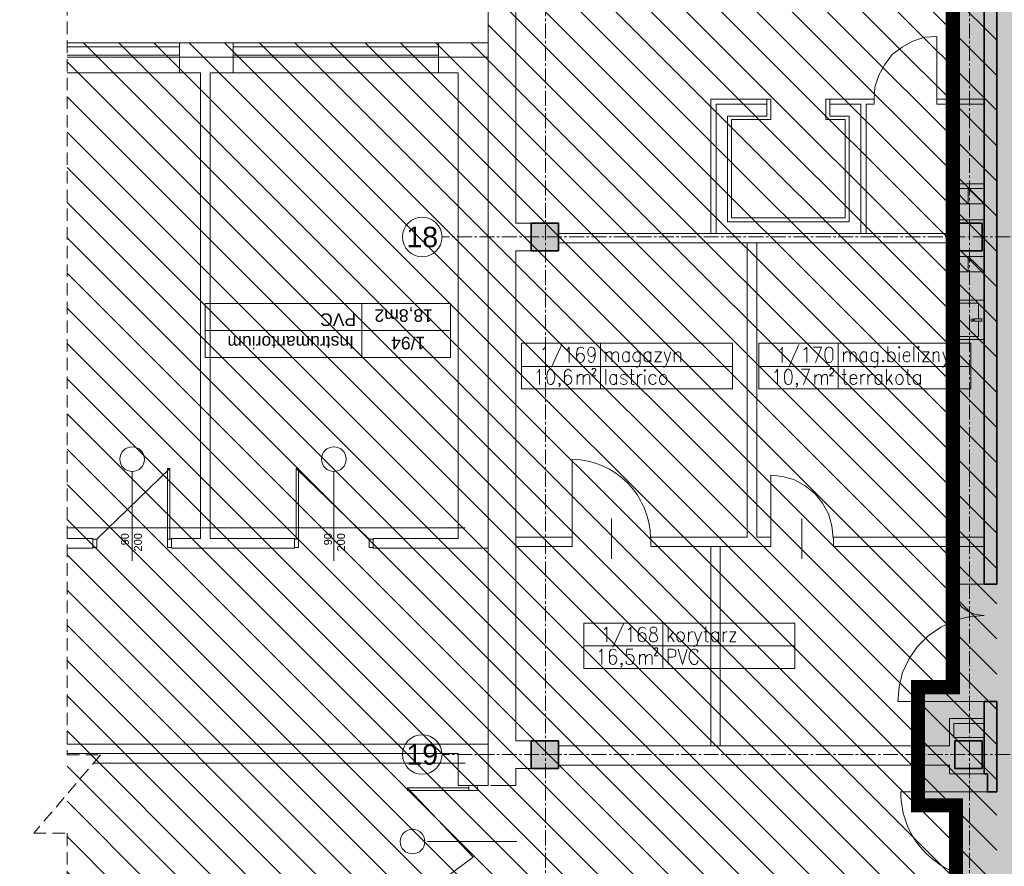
# Model space of a CAD drawing. Header units: millimetres. Extents: x -9409 to 0, y -5353 to 3057.
# Tile 238 of 256: x -6800 to -5545, y -295 to 784. Entities that reach past the tile are written whole.
import ezdxf
from ezdxf.enums import TextEntityAlignment as Align

# ---------------------------------------------------------------- set-up
doc = ezdxf.new("R2010")
doc.units = ezdxf.units.MM
for name, pattern in [('ACAD_ISO02W100', [15, 12, -3]), ('CACHE2', [4.7625, 3.175, -1.5875]), ('CENTER2', [28.575, 19.05, -3.175, 3.175, -3.175]), ('DASHED2', [0.375, 0.25, -0.125])]:
    doc.linetypes.add(name, pattern=pattern)
for name, color, linetype, lineweight in [('sq_bud istn', 253, 'Continuous', 15), ('SQ_HATCH', 140, 'Continuous', 13), ('SQ_ISTN.Ściany', 140, 'Continuous', 35), ('SQ_Osie', 220, 'CENTER2', 9), ('SQ_ZAKRES_OPRACOWANIA', 7, 'ACAD_ISO02W100', 20)]:
    doc.layers.add(name, color=color, linetype=linetype, lineweight=lineweight)
doc.styles.get("Standard").update_dxf_attribs({"font": 'arial.ttf'})

# ---------------------------------------------------------------- blocks, each defined once
blk = doc.blocks.new('sanit-umywalka')
for points in [[(47.8, -2.5), (0, -2.5), (0, 53.1), (47.8, 53.1)], [(14, 23.5), (14, 26.5), (3, 26.5), (3, 23.5)]]:
    blk.add_lwpolyline(points, close=True)
blk.add_lwpolyline([(8, 26.5), (8, 49.1), (43.8, 49.1), (43.8, 1.5), (8, 1.5), (8, 23.5)])
blk.add_circle((17, 25), 1.87)
blk = doc.blocks.new('słupy konstr bud B')
at = {"layer": 'SQ_ISTN.Ściany', "lineweight": 5}
h = blk.add_hatch(dxfattribs=at)
h.set_pattern_fill('JIS_STN_1E', color=256, scale=10)
h.paths.add_polyline_path([(21350.8, 18613.9), (21315.8, 18613.9), (21315.8, 18578.9), (21350.8, 18578.9)])
h.paths.add_polyline_path([(21890.8, 18613.9), (21855.8, 18613.9), (21855.8, 18578.9), (21890.8, 18578.9)])
h.paths.add_polyline_path([(22190.8, 18613.9), (22155.8, 18613.9), (22155.8, 18578.9), (22190.8, 18578.9)])
h.paths.add_polyline_path([(22730.8, 18613.9), (22695.8, 18613.9), (22695.8, 18578.9), (22730.8, 18578.9)])
h.paths.add_polyline_path([(22730.8, 17953.9), (22695.8, 17953.9), (22695.8, 17918.9), (22730.8, 17918.9)])
h.paths.add_polyline_path([(22190.8, 17953.9), (22155.8, 17953.9), (22155.8, 17918.9), (22190.8, 17918.9)])
h.paths.add_polyline_path([(21890.8, 17953.9), (21855.8, 17953.9), (21855.8, 17918.9), (21890.8, 17918.9)])
h.paths.add_polyline_path([(21350.8, 17953.9), (21315.8, 17953.9), (21315.8, 17918.9), (21350.8, 17918.9)])
h.paths.add_polyline_path([(21350.8, 17293.9), (21315.8, 17293.9), (21315.8, 17258.9), (21350.8, 17258.9)])
h.paths.add_polyline_path([(21890.8, 17293.9), (21855.8, 17293.9), (21855.8, 17258.9), (21890.8, 17258.9)])
h.paths.add_polyline_path([(22190.8, 17293.9), (22155.8, 17293.9), (22155.8, 17258.9), (22190.8, 17258.9)])
h.paths.add_polyline_path([(22730.8, 17293.9), (22695.8, 17293.9), (22695.8, 17258.9), (22730.8, 17258.9)])
h.paths.add_polyline_path([(22695.8, 16633.9), (22730.8, 16633.9), (22730.8, 16598.9), (22695.8, 16598.9)])
h.paths.add_polyline_path([(22695.8, 14653.9), (22730.8, 14653.9), (22730.8, 14618.9), (22695.8, 14618.9)])
h.paths.add_polyline_path([(22695.8, 15313.9), (22730.8, 15313.9), (22730.8, 15278.9), (22695.8, 15278.9)])
h.paths.add_polyline_path([(22695.8, 15973.9), (22730.8, 15973.9), (22730.8, 15938.9), (22695.8, 15938.9)])
h.paths.add_polyline_path([(22155.8, 14653.9), (22190.8, 14653.9), (22190.8, 14618.9), (22155.8, 14618.9)])
h.paths.add_polyline_path([(22155.8, 15313.9), (22190.8, 15313.9), (22190.8, 15278.9), (22155.8, 15278.9)])
h.paths.add_polyline_path([(22155.8, 15973.9), (22190.8, 15973.9), (22190.8, 15938.9), (22155.8, 15938.9)])
h.paths.add_polyline_path([(22155.8, 16633.9), (22190.8, 16633.9), (22190.8, 16598.9), (22155.8, 16598.9)])
h.paths.add_polyline_path([(21855.8, 14653.9), (21890.8, 14653.9), (21890.8, 14618.9), (21855.8, 14618.9)])
h.paths.add_polyline_path([(21855.8, 15313.9), (21890.8, 15313.9), (21890.8, 15278.9), (21855.8, 15278.9)])
h.paths.add_polyline_path([(21855.8, 15973.9), (21890.8, 15973.9), (21890.8, 15938.9), (21855.8, 15938.9)])
h.paths.add_polyline_path([(21855.8, 16633.9), (21890.8, 16633.9), (21890.8, 16598.9), (21855.8, 16598.9)])
h.paths.add_polyline_path([(21315.8, 14653.9), (21350.8, 14653.9), (21350.8, 14618.9), (21315.8, 14618.9)])
h.paths.add_polyline_path([(21315.8, 15313.9), (21350.8, 15313.9), (21350.8, 15278.9), (21315.8, 15278.9)])
h.paths.add_polyline_path([(21315.8, 15973.9), (21350.8, 15973.9), (21350.8, 15938.9), (21315.8, 15938.9)])
h.paths.add_polyline_path([(21315.8, 16633.9), (21350.8, 16633.9), (21350.8, 16598.9), (21315.8, 16598.9)])
at = {"layer": 'SQ_ISTN.Ściany'}
for points in [[(22155.8, 15973.9), (22190.8, 15973.9), (22190.8, 15938.9), (22155.8, 15938.9)], [(22695.8, 15973.9), (22730.8, 15973.9), (22730.8, 15938.9), (22695.8, 15938.9)], [(22155.8, 15313.9), (22190.8, 15313.9), (22190.8, 15278.9), (22155.8, 15278.9)], [(22695.8, 15313.9), (22730.8, 15313.9), (22730.8, 15278.9), (22695.8, 15278.9)]]:
    blk.add_lwpolyline(points, close=True, dxfattribs=at)
blk = doc.blocks.new('stan projektowany')
at = {"layer": 'sq_bud istn'}
h = blk.add_hatch(dxfattribs=at)
h.set_pattern_fill('LINE', color=256, scale=10, angle=135)
h.set_pattern_definition([(135, (-52710.16, -21414.304), (-22.45064, -22.45064), [])])
h.paths.add_polyline_path([(-15144.6, 11515.6), (-15046.6, 11515.6), (-15046.6, 11778), (-17204.5, 11778), (-17204.5, 11515.6), (-16664.6, 11515.6), (-16668, 10408.7), (-17204.5, 10408.7), (-17204.5, 8874.3), (-16668, 8874.3), (-16668, 8504), (-16382.6, 8503.7), (-16382.9, 8841.2), (-16219.6, 8841.2), (-16219.6, 9267.6), (-16019.6, 9267.6), (-16019.6, 10563.1), (-15789.6, 10563.1), (-15789.6, 10483.6), (-15752.6, 10483.6), (-15144.6, 10483.6)])
at = {"layer": 'SQ_HATCH'}
h = blk.add_hatch(dxfattribs=at)
h.set_pattern_fill('ANGLE')
h.set_pattern_definition([(0, (-10464.962, 6233.929), (0, 6.985), [5.08, -1.905]), (90, (-10464.962, 6233.929), (-6.985, 4e-16), [5.08, -1.905])])
h.paths.add_polyline_path([(-15233.1, 8198.7), (-15198.1, 8198.7), (-15176.6, 8198.7), (-15176.6, 8216.2), (-15144.6, 8216.2), (-15144.6, 8147.2), (-15144.6, 7886.2), (-15144.6, 7837.2), (-15144.6, 7734.8), (-15104.7, 7734.8), (-15104.6, 10535.6), (-15737.6, 10535.6), (-15737.6, 10615.6), (-15789.6, 10615.6), (-16075.6, 10615.6), (-16075.6, 9587.3), (-16120.1, 9587.3), (-16120.1, 9436.6), (-16071.6, 9436.6), (-16071.6, 9307.6), (-16259.6, 9307.6), (-16259.6, 8898.7), (-16704.6, 8898.7), (-16704.6, 7768.2), (-16704.6, 7751.8), (-16685.6, 7751.8), (-16685.6, 7130.6), (-16718.1, 7131.6), (-16718.1, 7178.2), (-16999.6, 7178.2), (-16999.6, 7808.2), (-19394.6, 7808.2), (-19394.6, 6211.2), (-19462.5, 6211.2), (-19462.5, 5925.5), (-18509.3, 5925.5), (-18509.3, 6211.2), (-17103, 6223), (-17103, 5881.5), (-15104.7, 5873.3), (-15104.7, 7734.8), (-15144.6, 7734.8), (-15144.6, 7707.2), (-15176.6, 7707.2), (-15176.6, 7706.7), (-15176.6, 7706.7), (-15259.9, 7706.7), (-15259.9, 7706.8), (-15259.9, 7707.2), (-15292.7, 7707.2), (-15292.7, 7696.7), (-15292.7, 7696.7), (-15292.7, 7706.7), (-15297.7, 7706.6), (-15297.7, 7699.4, 0.414214), (-15297.4, 7699.1), (-15296.5, 7699.1, -0.414214), (-15296.2, 7698.8), (-15296.2, 7696.9, 0.527766), (-15295.9, 7696.6, -0.450501), (-15295.3, 7696.1, -0.414104), (-15295.8, 7695.5), (-15295.1, 7695.5), (-15295.8, 7695.5, -0.414323), (-15296.3, 7696.1, -0.409171), (-15295.9, 7696.7, -0.450389), (-15296.2, 7696.9), (-15296.2, 7698.8, 0.414214), (-15296.5, 7699.1), (-15297.4, 7699.1, -0.414214), (-15297.7, 7699.4), (-15297.7, 7706.6), (-15292.7, 7706.7), (-15292.7, 7707.2), (-15259.9, 7707.2), (-15259.9, 7734.8), (-15473.3, 7734.8), (-15473.3, 7771.1, -0.414214), (-15477.3, 7775.1, -1), (-15469.3, 7775.1, -0.414214), (-15473.3, 7771.1), (-15473.3, 7749.3), (-15457.7, 7749.3), (-15457.7, 7760.1), (-15458, 7760.2), (-15458, 7773.9), (-15458, 7787.5), (-15457.7, 7799.3), (-15457.7, 7787.6), (-15431.6, 7791.4, -0.038172), (-15428, 7791.6, -0.032853), (-15424.8, 7791.4, -0.057631), (-15419.7, 7790.2, -0.057695), (-15415.5, 7788, -0.068919), (-15411.9, 7784.8, -0.070278), (-15409.4, 7780.9, -0.066142), (-15408.2, 7776.7, -0.045653), (-15407.9, 7773.2, -0.032968), (-15408.1, 7770.7, -0.068737), (-15409.4, 7766.3, -0.070278), (-15411.9, 7762.4, -0.068919), (-15415.5, 7759.2, -0.057695), (-15419.7, 7757, -0.057631), (-15424.8, 7755.8, -0.032853), (-15428, 7755.6, -0.033182), (-15431.2, 7755.8), (-15457.7, 7760.1), (-15457.7, 7749.3), (-15473.3, 7749.3), (-15473.3, 7734.8), (-15259.9, 7734.8), (-15259.9, 7837.1), (-15259.9, 7837.1), (-15259.9, 7837.1), (-15176.6, 7837.2), (-15176.6, 7734.8), (-15144.6, 7734.8), (-15144.6, 7837.2), (-15144.6, 7886.2), (-15176.6, 7886.2), (-15176.6, 8147.2), (-15176.6, 8163.7), (-15198.1, 8163.7), (-15233.1, 8163.7)])
at = {"layer": 'SQ_ISTN.Ściany', "lineweight": 5}
h = blk.add_hatch(dxfattribs=at)
h.set_pattern_fill('JIS_STN_1E', color=256, scale=10, angle=180)
h.set_pattern_definition([(225, (6117.647, 25457.596), (7.0710678, -7.0710678), []), (225, (6110.597, 25457.596), (7.0710678, -7.0710678), [10, -5])])
h.paths.add_polyline_path([(-15233.1, 6843.7), (-15198.1, 6843.7), (-15198.1, 6878.7), (-15233.1, 6878.7)])
h.paths.add_polyline_path([(-15773.1, 6843.7), (-15738.1, 6843.7), (-15738.1, 6878.7), (-15773.1, 6878.7)])
h.paths.add_polyline_path([(-16073.1, 6843.7), (-16038.1, 6843.7), (-16038.1, 6878.7), (-16073.1, 6878.7)])
h.paths.add_polyline_path([(-16613.1, 6843.7), (-16578.1, 6843.7), (-16578.1, 6878.7), (-16613.1, 6878.7)])
h.paths.add_polyline_path([(-16613.1, 7503.7), (-16578.1, 7503.7), (-16578.1, 7538.7), (-16613.1, 7538.7)])
h.paths.add_polyline_path([(-16073.1, 7503.7), (-16038.1, 7503.7), (-16038.1, 7538.7), (-16073.1, 7538.7)])
h.paths.add_polyline_path([(-15773.1, 7503.7), (-15738.1, 7503.7), (-15738.1, 7538.7), (-15773.1, 7538.7)])
h.paths.add_polyline_path([(-15233.1, 7503.7), (-15198.1, 7503.7), (-15198.1, 7538.7), (-15233.1, 7538.7)])
h.paths.add_polyline_path([(-15233.1, 8163.7), (-15198.1, 8163.7), (-15198.1, 8198.7), (-15233.1, 8198.7)])
h.paths.add_polyline_path([(-15773.1, 8163.7), (-15738.1, 8163.7), (-15738.1, 8198.7), (-15773.1, 8198.7)])
h.paths.add_polyline_path([(-16073.1, 8163.7), (-16038.1, 8163.7), (-16038.1, 8198.7), (-16073.1, 8198.7)])
h.paths.add_polyline_path([(-16613.1, 8163.7), (-16578.1, 8163.7), (-16578.1, 8198.7), (-16613.1, 8198.7)])
h.paths.add_polyline_path([(-16578.1, 8823.7), (-16613.1, 8823.7), (-16613.1, 8858.7), (-16578.1, 8858.7)])
h.paths.add_polyline_path([(-16578.1, 10803.7), (-16613.1, 10803.7), (-16613.1, 10838.7), (-16578.1, 10838.7)])
h.paths.add_polyline_path([(-16578.1, 10143.7), (-16613.1, 10143.7), (-16613.1, 10178.7), (-16578.1, 10178.7)])
h.paths.add_polyline_path([(-16578.1, 9483.7), (-16613.1, 9483.7), (-16613.1, 9518.7), (-16578.1, 9518.7)])
h.paths.add_polyline_path([(-16038.1, 10803.7), (-16073.1, 10803.7), (-16073.1, 10838.7), (-16038.1, 10838.7)])
h.paths.add_polyline_path([(-16038.1, 10143.7), (-16073.1, 10143.7), (-16073.1, 10178.7), (-16038.1, 10178.7)])
h.paths.add_polyline_path([(-16038.1, 9483.7), (-16073.1, 9483.7), (-16073.1, 9518.7), (-16038.1, 9518.7)])
h.paths.add_polyline_path([(-16038.1, 8823.7), (-16073.1, 8823.7), (-16073.1, 8858.7), (-16038.1, 8858.7)])
h.paths.add_polyline_path([(-15738.1, 10803.7), (-15773.1, 10803.7), (-15773.1, 10838.7), (-15738.1, 10838.7)])
h.paths.add_polyline_path([(-15738.1, 10143.7), (-15773.1, 10143.7), (-15773.1, 10178.7), (-15738.1, 10178.7)])
h.paths.add_polyline_path([(-15738.1, 9483.7), (-15773.1, 9483.7), (-15773.1, 9518.7), (-15738.1, 9518.7)])
h.paths.add_polyline_path([(-15738.1, 8823.7), (-15773.1, 8823.7), (-15773.1, 8858.7), (-15738.1, 8858.7)])
h.paths.add_polyline_path([(-15198.1, 10803.7), (-15233.1, 10803.7), (-15233.1, 10838.7), (-15198.1, 10838.7)])
h.paths.add_polyline_path([(-15198.1, 10143.7), (-15233.1, 10143.7), (-15233.1, 10178.7), (-15198.1, 10178.7)])
h.paths.add_polyline_path([(-15198.1, 9483.7), (-15233.1, 9483.7), (-15233.1, 9518.7), (-15198.1, 9518.7)])
h.paths.add_polyline_path([(-15198.1, 8823.7), (-15233.1, 8823.7), (-15233.1, 8858.7), (-15198.1, 8858.7)])
at = {"layer": 'sq_bud istn'}
for p, q in [((-16668, 9461.7), (-16668, 10526.2)), ((-16632.6, 10178.7), (-16632.6, 10526.2)), ((-16731.2, 10408.7), (-16668, 10408.7)), ((-16731.2, 10370.4), (-16731.2, 10408.4)), ((-16668, 10408.7), (-16668, 9764.6)), ((-17204.5, 10390.4), (-16668, 10390.4)), ((-17034.4, 9776.6), (-17034.4, 10370.4)), ((-17022.4, 9776.6), (-17022.4, 10370.4)), ((-16731.2, 10370.4), (-16706, 10370.4)), ((-16706, 10370.4), (-16706, 9776.6)), ((-16312.8, 10337.1), (-16383.9, 10337.1)), ((-16383.9, 10337.1), (-16383.9, 10165.6)), ((-16377.1, 10165.6), (-16377.1, 10330.4)), ((-16377.1, 10330.4), (-16312.8, 10330.4)), ((-16312.8, 10330.4), (-16312.8, 10337.1)), ((-16237.5, 10337.1), (-16232.4, 10337.1)), ((-16175.7, 10337.1), (-16232.4, 10337.1)), ((-16232.4, 10337.1), (-16232.4, 10330.4)), ((-16232.4, 10330.4), (-16192.7, 10330.4)), ((-16192.7, 10330.4), (-16192.7, 10165.4)), ((-16185.9, 10165.4), (-16185.9, 10330.4)), ((-16185.9, 10330.4), (-16175.7, 10330.4)), ((-16175.7, 10330.4), (-16175.7, 10337.1)), ((-16035.9, 10337.1), (-16096.2, 10337.1)), ((-16096.2, 10330.4), (-16096.2, 10337.1)), ((-16096.2, 10330.4), (-16035.9, 10330.4)), ((-16613.1, 10178.7), (-16632.6, 10178.7)), ((-16578.1, 10165.6), (-16079.6, 10165.6)), ((-16578.1, 10153.6), (-16079.6, 10153.6)), ((-16337.6, 10153.6), (-16337.6, 9778.6)), ((-16325.6, 10153.6), (-16325.6, 9778.6)), ((-16632.6, 9518.7), (-16632.6, 10143.7)), ((-16613.1, 10143.7), (-16632.6, 10143.7)), ((-16035.6, 10136.3), (-16079.6, 10136.3)), ((-16035.6, 10116.8), (-16035.6, 10136.3)), ((-16829, 10076.5), (-16829, 10007.4)), ((-16715.8, 10042), (-17028.5, 10042)), ((-17073.6, 9866.1), (-17166.6, 9776.1)), ((-17076.6, 9776.1), (-17076.6, 9866.1)), ((-17073.6, 9866.1), (-17076.6, 9866.1)), ((-17073.6, 9776.1), (-17073.6, 9866.1)), ((-16912.6, 9776.1), (-16912.6, 9866.1)), ((-16912.6, 9866.1), (-16819.6, 9776.1)), ((-16912.6, 9866.1), (-16909.6, 9866.1)), ((-16909.6, 9776.1), (-16909.6, 9866.1)), ((-17121.6, 9748.3), (-17121.6, 9862.2)), ((-16864.6, 9748.3), (-16864.6, 9862.2)), ((-17204.5, 9790.4), (-16697.1, 9790.4)), ((-17204.5, 9776.6), (-17171.6, 9776.6)), ((-17204.5, 9776.6), (-17171.6, 9776.6)), ((-17171.6, 9776.6), (-17171.6, 9764.6)), ((-17166.6, 9776.1), (-17171.6, 9776.1)), ((-17166.6, 9765.1), (-17166.6, 9776.1)), ((-17076.6, 9765.1), (-17076.6, 9776.1)), ((-17071.6, 9776.1), (-17076.6, 9776.1)), ((-17071.6, 9776.6), (-17040, 9776.6)), ((-17071.6, 9776.6), (-17034.4, 9776.6)), ((-17071.6, 9776.6), (-17071.6, 9764.6)), ((-17022.4, 9776.6), (-16914.6, 9776.6)), ((-17018.3, 9776.6), (-16914.6, 9776.6)), ((-16914.6, 9776.6), (-16914.6, 9764.6)), ((-16914.6, 9776.1), (-16909.6, 9776.1)), ((-16909.6, 9765.1), (-16909.6, 9776.1)), ((-16819.6, 9765.1), (-16819.6, 9776.1)), ((-16819.6, 9776.1), (-16814.6, 9776.1)), ((-16814.6, 9776.6), (-16706, 9776.6)), ((-16814.6, 9776.6), (-16706, 9776.6)), ((-16814.6, 9776.6), (-16814.6, 9764.6)), ((-16632.6, 9778.6), (-16560.7, 9778.6)), ((-16560.7, 9778.6), (-16560.7, 9766.6)), ((-16460.7, 9778.6), (-16337.6, 9778.6)), ((-16460.7, 9778.6), (-16460.7, 9766.6)), ((-16325.6, 9778.6), (-16307.7, 9778.6)), ((-16307.7, 9778.6), (-16307.7, 9766.6)), ((-16227.7, 9778.6), (-16035.6, 9778.6)), ((-16227.7, 9778.6), (-16227.7, 9766.6)), ((-17204.5, 9764.6), (-17171.6, 9764.6)), ((-17166.6, 9765.1), (-17171.6, 9765.1)), ((-17071.6, 9765.1), (-17076.6, 9765.1)), ((-17071.6, 9764.6), (-16914.6, 9764.6)), ((-16914.6, 9765.1), (-16909.6, 9765.1)), ((-16819.6, 9765.1), (-16814.6, 9765.1)), ((-16814.6, 9764.6), (-16668, 9764.6)), ((-16632.6, 9766.6), (-16560.7, 9766.6)), ((-16460.7, 9766.6), (-16307.7, 9766.6)), ((-16384.2, 9766.6), (-16384.2, 9512.6)), ((-16372.2, 9766.6), (-16372.2, 9512.6)), ((-16227.7, 9766.6), (-16035.6, 9766.6)), ((-16035.6, 9718.6), (-16019.6, 9718.6)), ((-17204.5, 9514.6), (-16668, 9514.6)), ((-16668, 9514.6), (-16668, 9461.7)), ((-16632.6, 9518.7), (-16613.1, 9518.7)), ((-16384.2, 9512.6), (-16578.1, 9512.6)), ((-16080.1, 9512.6), (-16578.1, 9512.6)), ((-17204.5, 9502.6), (-16706, 9502.6)), ((-16706, 9502.6), (-16706, 9461.7)), ((-17170.9, 9490.4), (-16697.1, 9490.4)), ((-16080.1, 9487.6), (-16578.1, 9487.6)), ((-16080.1, 9476.6), (-16080.1, 9487.6)), ((-16632.6, 9483.7), (-16632.6, 9461.7)), ((-16632.6, 9461.7), (-16632.6, 9483.7)), ((-16632.6, 9483.7), (-16613.1, 9483.7)), ((-16080.1, 9476.6), (-16031.6, 9476.6)), ((-16692.5, 9458.7), (-16770.6, 9458.7)), ((-16770.6, 9458.7), (-16770.6, 9455.7)), ((-16770.6, 9458.7), (-16687, 9370.7)), ((-16692.5, 9455.7), (-16770.6, 9455.7)), ((-16706, 9461.7), (-16668, 9461.7)), ((-16692.5, 9460.7), (-16692.5, 9455.7)), ((-16681.5, 9455.7), (-16692.5, 9455.7)), ((-16681.5, 9460.7), (-16681.5, 9455.7)), ((-16632.6, 9461.7), (-16664.6, 9461.7)), ((-16664.6, 9461.7), (-16632.6, 9461.7)), ((-16631.3, 9390.4), (-16745.2, 9390.4)), ((-16738.1, 9332.7), (-16687, 9370.7))]:
    blk.add_line(p, q, dxfattribs=at)
for points in [[(-16096.2, 10337.1), (-16096.2, 10416.7), (-16111.4, 10415.8), (-16126.6, 10410.8), (-16140.2, 10403.1), (-16152.9, 10393.8), (-16162.2, 10381.1), (-16169.8, 10367.6), (-16174.9, 10352.4), (-16175.7, 10337.1)], [(-17204.5, 10408.7), (-17061.1, 10408.7), (-17061.1, 10370.4), (-17204.5, 10370.4)], [(-17204.5, 10393), (-17061.1, 10393), (-17061.1, 10403.8), (-17204.5, 10403.8)], [(-17034.4, 10370.4), (-17061.1, 10370.4), (-17061.1, 10408.7), (-16992.8, 10408.7), (-16992.8, 10370.4), (-17022.4, 10370.4)], [(-16232.4, 10337.1), (-16232.4, 10315.1), (-16207.9, 10315.1), (-16207.9, 10180.6), (-16362.7, 10180.6), (-16362.7, 10315.1), (-16312.8, 10315.1), (-16312.8, 10337.1)], [(-16237.5, 10337.1), (-16237.5, 10310.9), (-16213, 10310.9), (-16213, 10185.7), (-16357.6, 10185.7), (-16357.6, 10310.9), (-16307.7, 10310.9), (-16307.7, 10337.1)], [(-16307.7, 10337.1), (-16312.8, 10337.1)], [(-16035.6, 10228.8), (-16079.6, 10228.8), (-16079.6, 10116.8), (-16035.6, 10116.8)], [(-16073.7, 10203.4), (-16073.7, 10183.1), (-16035.6, 10183.1), (-16035.6, 10222.9), (-16079.6, 10222.9)], [(-16079.6, 10203.4), (-16035.6, 10203.4), (-16056, 10222.9), (-16056, 10203.4), (-16075.4, 10222.9), (-16075.4, 10203.4)], [(-16075.4, 10116.8), (-16075.4, 10136.3), (-16056, 10116.8), (-16056, 10136.3), (-16035.6, 10116.8)], [(-16715.8, 10076.5), (-16715.8, 10007.4), (-17028.5, 10007.4), (-17028.5, 10076.5), (-16715.8, 10076.5)], [(-16598.3, 10017.3), (-16597.5, 10018.1), (-16595, 10020.7), (-16595, 10001.2)], [(-16573.8, 10024.1), (-16587.3, 9995.3)], [(-16567.9, 10017.3), (-16566.2, 10018.1), (-16564.5, 10020.7), (-16564.5, 10001.2)], [(-16545.9, 10018.1), (-16546.7, 10019.8), (-16549.3, 10020.7), (-16550.1, 10020.7), (-16552.7, 10019.8), (-16554.4, 10017.3), (-16555.2, 10012.2), (-16555.2, 10008), (-16554.4, 10004.6), (-16552.7, 10002.1), (-16550.1, 10001.2), (-16547.6, 10002.1), (-16545.9, 10004.6), (-16545, 10007.1), (-16545, 10008), (-16545.9, 10010.5), (-16547.6, 10012.2), (-16550.1, 10013.1), (-16552.7, 10012.2), (-16554.4, 10010.5), (-16555.2, 10008)], [(-16531.5, 10013.9), (-16532.4, 10011.4), (-16534, 10009.7), (-16535.7, 10008.8), (-16536.6, 10008.8), (-16539.1, 10009.7), (-16540, 10011.4), (-16540.8, 10013.9), (-16540.8, 10015.6), (-16540, 10018.1), (-16539.1, 10019.8), (-16536.6, 10020.7), (-16535.7, 10020.7), (-16534, 10019.8), (-16532.4, 10018.1), (-16531.5, 10013.9), (-16531.5, 10009.7), (-16532.4, 10005.4), (-16534, 10002.1), (-16535.7, 10001.2), (-16537.4, 10001.2), (-16539.1, 10002.1), (-16540, 10004.6)], [(-16518, 10014.8), (-16518, 10002.1)], [(-16518, 10011.4), (-16516.3, 10013.9), (-16514.6, 10014.8), (-16512, 10014.8), (-16511.2, 10013.9), (-16510.4, 10011.4), (-16510.4, 10002.1)], [(-16510.4, 10011.4), (-16507.8, 10013.9), (-16506.1, 10014.8), (-16504.4, 10014.8), (-16502.7, 10013.9), (-16501.9, 10011.4), (-16501.9, 10002.1)], [(-16488.3, 10012.2), (-16490, 10013.9), (-16490.9, 10014.8), (-16493.4, 10014.8), (-16495.1, 10013.9), (-16496, 10012.2), (-16496.8, 10009.7), (-16496.8, 10007.1), (-16496, 10004.6), (-16495.1, 10002.9), (-16493.4, 10002.1), (-16490.9, 10002.1), (-16490, 10002.9), (-16488.3, 10004.6)], [(-16488.3, 10014.8), (-16488.3, 10002.1)], [(-16474, 10012.2), (-16475.7, 10013.9), (-16477.4, 10014.8), (-16479, 10014.8), (-16480.7, 10013.9), (-16482.4, 10012.2), (-16483.3, 10009.7), (-16483.3, 10007.1), (-16482.4, 10004.6), (-16480.7, 10002.9), (-16479, 10002.1), (-16477.4, 10002.1), (-16475.7, 10002.9), (-16474, 10004.6)], [(-16474, 10014.8), (-16474, 10000.4), (-16474.8, 9997.8), (-16475.7, 9996.1), (-16477.4, 9995.3), (-16479, 9995.3), (-16480.7, 9996.1)], [(-16460.4, 10012.2), (-16462.1, 10013.9), (-16463, 10014.8), (-16465.5, 10014.8), (-16467.2, 10013.9), (-16468.9, 10012.2), (-16468.9, 10004.6), (-16467.2, 10002.9), (-16465.5, 10002.1), (-16463, 10002.1), (-16462.1, 10002.9), (-16460.4, 10004.6)], [(-16460.4, 10014.8), (-16460.4, 10002.1)], [(-16446.9, 10002.1), (-16455.4, 10002.1), (-16446.9, 10014.8), (-16455.4, 10014.8)], [(-16443.5, 10014.8), (-16439.3, 10002.1), (-16435, 10014.8)], [(-16430.8, 10014.8), (-16430.8, 10002.1)], [(-16430.8, 10011.4), (-16428.3, 10013.9), (-16426.6, 10014.8), (-16424.9, 10014.8), (-16423.2, 10013.9), (-16422.3, 10011.4), (-16422.3, 10002.1)], [(-16296.3, 10017.3), (-16294.6, 10018.1), (-16293, 10020.7), (-16293, 10001.2)], [(-16271.8, 10024.1), (-16284.5, 9995.3)], [(-16265.9, 10017.3), (-16264.2, 10018.1), (-16261.6, 10020.7), (-16261.6, 10001.2)], [(-16250.6, 10001.2), (-16243, 10020.7), (-16253.2, 10020.7)], [(-16215.1, 10014.8), (-16215.1, 10002.1)], [(-16215.1, 10011.4), (-16212.6, 10013.9), (-16211.7, 10014.8), (-16209.2, 10014.8), (-16207.5, 10013.9), (-16206.7, 10011.4), (-16206.7, 10002.1)], [(-16206.7, 10011.4), (-16205, 10013.9), (-16203.3, 10014.8), (-16201.6, 10014.8), (-16199.9, 10013.9), (-16199, 10011.4), (-16199, 10002.1)], [(-16185.5, 10012.2), (-16186.3, 10013.9), (-16188, 10014.8), (-16190.6, 10014.8), (-16191.4, 10013.9), (-16193.1, 10012.2), (-16194, 10009.7), (-16194, 10007.1), (-16193.1, 10004.6), (-16191.4, 10002.9), (-16190.6, 10002.1), (-16188, 10002.1), (-16186.3, 10002.9), (-16185.5, 10004.6)], [(-16185.5, 10014.8), (-16185.5, 10002.1)], [(-16171.1, 10012.2), (-16172.8, 10013.9), (-16174.5, 10014.8), (-16176.2, 10014.8), (-16177.9, 10013.9), (-16179.6, 10012.2), (-16179.6, 10004.6), (-16177.9, 10002.9), (-16176.2, 10002.1), (-16174.5, 10002.1), (-16172.8, 10002.9), (-16171.1, 10004.6)], [(-16171.1, 10014.8), (-16171.1, 10000.4), (-16172, 9997.8), (-16172.8, 9996.1), (-16174.5, 9995.3), (-16176.2, 9995.3), (-16177.9, 9996.1)], [(-16158.4, 10021.5), (-16158.4, 10002.1)], [(-16158.4, 10012.2), (-16156.7, 10013.9), (-16155, 10014.8), (-16153.3, 10014.8), (-16151.7, 10013.9), (-16150, 10012.2), (-16149.1, 10009.7), (-16149.1, 10007.1), (-16150, 10004.6), (-16151.7, 10002.9), (-16153.3, 10002.1), (-16155, 10002.1), (-16156.7, 10002.9), (-16158.4, 10004.6)], [(-16139, 10009.7), (-16130.5, 10009.7), (-16130.5, 10011.4), (-16131.3, 10013.1), (-16131.3, 10013.9), (-16133, 10014.8), (-16135.6, 10014.8), (-16137.3, 10013.9), (-16138.1, 10012.2), (-16139, 10009.7), (-16139, 10007.1), (-16138.1, 10004.6), (-16137.3, 10002.9), (-16135.6, 10002.1), (-16133, 10002.1), (-16131.3, 10002.9), (-16130.5, 10004.6)], [(-16125.4, 10021.5), (-16125.4, 10002.1)], [(-16106, 10002.1), (-16114.4, 10002.1), (-16106, 10014.8), (-16114.4, 10014.8)], [(-16100.9, 10014.8), (-16100.9, 10002.1)], [(-16100.9, 10011.4), (-16099.2, 10013.9), (-16097.5, 10014.8), (-16095, 10014.8), (-16094.1, 10013.9), (-16093.3, 10011.4), (-16093.3, 10002.1)], [(-16088.2, 10014.8), (-16084, 10002.1), (-16079.7, 10014.8)], [(-16439.3, 10002.1), (-16441, 9998.7), (-16441.8, 9996.1), (-16443.5, 9995.3), (-16444.3, 9995.3)], [(-16144, 10013.9), (-16144, 10002.1)], [(-16119.5, 10013.9), (-16119.5, 10002.1)], [(-16084, 10002.1), (-16085.6, 9998.7), (-16087.3, 9996.1), (-16088.2, 9995.3), (-16089, 9995.3)], [(-16356.3, 9996.1), (-16524.7, 9996.1), (-16625.4, 9996.1)], [(-16606, 9988.5), (-16604.3, 9989.4), (-16602.6, 9992.8), (-16602.6, 9973.3)], [(-16562, 9989.4), (-16562.8, 9991.1), (-16565.3, 9992.8), (-16566.2, 9992.8), (-16568.7, 9991.1), (-16570.4, 9988.5), (-16570.4, 9975.8), (-16568.7, 9974.1), (-16566.2, 9973.3), (-16565.3, 9973.3), (-16563.7, 9974.1), (-16562, 9975.8), (-16561.1, 9978.4), (-16561.1, 9979.2), (-16562, 9982.6), (-16563.7, 9984.3), (-16565.3, 9985.1), (-16566.2, 9985.1), (-16568.7, 9984.3), (-16570.4, 9982.6), (-16570.4, 9979.2)], [(-16535.7, 9991.9), (-16534.9, 9992.8), (-16534.9, 9993.6), (-16531.5, 9993.6), (-16531.5, 9992.8), (-16530.7, 9991.9), (-16530.7, 9991.1), (-16531.5, 9990.2), (-16532.4, 9988.5), (-16535.7, 9984.3), (-16530.7, 9984.3)], [(-16518, 9992.8), (-16518, 9973.3)], [(-16485, 9992.8), (-16485, 9974.1), (-16483.3, 9973.3), (-16481.6, 9973.3)], [(-16052.6, 9996.1), (-16221.9, 9996.1), (-16322.8, 9996.1)], [(-16303.1, 9988.5), (-16301.4, 9989.4), (-16298.9, 9992.8), (-16298.9, 9973.3)], [(-16265.9, 9973.3), (-16258.3, 9992.8), (-16268.4, 9992.8)], [(-16232, 9991.9), (-16232, 9992.8), (-16231.2, 9993.6), (-16228.7, 9993.6), (-16227.8, 9992.8), (-16227.8, 9990.2), (-16228.7, 9988.5), (-16232.9, 9984.3), (-16227.8, 9984.3)], [(-16214.3, 9992.8), (-16214.3, 9976.7), (-16213.4, 9974.1), (-16211.7, 9973.3), (-16210.9, 9973.3)], [(-16160.1, 9992.8), (-16160.1, 9973.3)], [(-16133, 9992.8), (-16133, 9976.7), (-16132.2, 9974.1), (-16131.3, 9973.3), (-16129.7, 9973.3)], [(-16554.4, 9986), (-16554.4, 9973.3)], [(-16554.4, 9982.6), (-16551.8, 9985.1), (-16551, 9986), (-16548.4, 9986), (-16546.7, 9985.1), (-16546.7, 9973.3)], [(-16546.7, 9982.6), (-16544.2, 9985.1), (-16542.5, 9986), (-16540.8, 9986), (-16539.1, 9985.1), (-16538.3, 9982.6), (-16538.3, 9973.3)], [(-16504.4, 9983.4), (-16506.1, 9985.1), (-16507, 9986), (-16509.5, 9986), (-16511.2, 9985.1), (-16512, 9983.4), (-16512.9, 9980.9), (-16512.9, 9978.4), (-16512, 9975.8), (-16511.2, 9974.1), (-16509.5, 9973.3), (-16507, 9973.3), (-16506.1, 9974.1), (-16504.4, 9975.8)], [(-16504.4, 9986), (-16504.4, 9973.3)], [(-16490.9, 9983.4), (-16491.7, 9985.1), (-16494.3, 9986), (-16496, 9986), (-16498.5, 9985.1), (-16499.3, 9983.4), (-16498.5, 9981.8), (-16496.8, 9980.9), (-16493.4, 9979.2), (-16491.7, 9978.4), (-16490.9, 9976.7), (-16490.9, 9975.8), (-16491.7, 9974.1), (-16494.3, 9973.3), (-16496, 9973.3), (-16498.5, 9974.1), (-16499.3, 9975.8)], [(-16487.5, 9986), (-16482.4, 9986)], [(-16477.4, 9986), (-16477.4, 9973.3)], [(-16477.4, 9980.9), (-16476.5, 9983.4), (-16474.8, 9985.1), (-16474, 9986), (-16471.4, 9986)], [(-16468, 9985.1), (-16468, 9973.3)], [(-16453.7, 9983.4), (-16455.4, 9985.1), (-16457, 9986), (-16458.7, 9986), (-16460.4, 9985.1), (-16462.1, 9983.4), (-16463, 9980.9), (-16463, 9978.4), (-16462.1, 9975.8), (-16460.4, 9974.1), (-16458.7, 9973.3), (-16457, 9973.3), (-16455.4, 9974.1), (-16453.7, 9975.8)], [(-16251.5, 9986), (-16251.5, 9973.3)], [(-16251.5, 9982.6), (-16248.9, 9985.1), (-16247.3, 9986), (-16245.6, 9986), (-16243.9, 9985.1), (-16243, 9982.6), (-16243, 9973.3)], [(-16243, 9982.6), (-16241.3, 9985.1), (-16239.6, 9986), (-16237.1, 9986), (-16236.3, 9985.1), (-16235.4, 9982.6), (-16235.4, 9973.3)], [(-16216.8, 9986), (-16211.7, 9986)], [(-16206.7, 9980.9), (-16198.2, 9980.9), (-16198.2, 9982.6), (-16199, 9984.3), (-16199.9, 9985.1), (-16201.6, 9986), (-16203.3, 9986), (-16205, 9985.1), (-16206.7, 9983.4), (-16206.7, 9975.8), (-16205, 9974.1), (-16203.3, 9973.3), (-16201.6, 9973.3), (-16199.9, 9974.1), (-16198.2, 9975.8)], [(-16193.1, 9986), (-16193.1, 9973.3)], [(-16193.1, 9980.9), (-16192.3, 9983.4), (-16190.6, 9985.1), (-16189.7, 9986), (-16187.2, 9986)], [(-16183.8, 9986), (-16183.8, 9973.3)], [(-16183.8, 9980.9), (-16183, 9983.4), (-16181.3, 9985.1), (-16179.6, 9986), (-16177.9, 9986)], [(-16166, 9983.4), (-16167.7, 9985.1), (-16169.4, 9986), (-16171.1, 9986), (-16172.8, 9985.1), (-16174.5, 9983.4), (-16174.5, 9975.8), (-16172.8, 9974.1), (-16171.1, 9973.3), (-16169.4, 9973.3), (-16167.7, 9974.1), (-16166, 9975.8)], [(-16166, 9986), (-16166, 9973.3)], [(-16153.3, 9986), (-16160.1, 9976.7)], [(-16157.6, 9980.9), (-16152.5, 9973.3)], [(-16135.6, 9986), (-16130.5, 9986)], [(-16117, 9983.4), (-16118.6, 9985.1), (-16120.3, 9986), (-16122, 9986), (-16123.7, 9985.1), (-16125.4, 9983.4), (-16126.3, 9980.9), (-16126.3, 9978.4), (-16125.4, 9975.8), (-16123.7, 9974.1), (-16122, 9973.3), (-16120.3, 9973.3), (-16118.6, 9974.1), (-16117, 9975.8)], [(-16117, 9986), (-16117, 9973.3)], [(-16576.3, 9974.1), (-16577.2, 9973.3), (-16578, 9974.1), (-16577.2, 9975), (-16576.3, 9974.1), (-16576.3, 9972.4), (-16577.2, 9970.7), (-16578, 9969.9)], [(-16273.5, 9974.1), (-16274.3, 9973.3), (-16275.2, 9974.1), (-16274.3, 9975), (-16273.5, 9974.1), (-16273.5, 9972.4), (-16274.3, 9970.7), (-16275.2, 9969.9)], [(-16307.7, 9777), (-16307.7, 9857.4), (-16292.5, 9855.7), (-16277.3, 9851.4), (-16263.7, 9843.8), (-16251, 9833.7), (-16241.7, 9821.8), (-16234.1, 9808.3), (-16229.9, 9793.1), (-16228.2, 9777)], [(-16510.8, 9750.8), (-16510.8, 9802.4)], [(-16268, 9750.8), (-16268, 9802.4)], [(-16519.8, 9660.2), (-16519, 9661.1), (-16516.5, 9663.6), (-16516.5, 9645)], [(-16495.3, 9667.8), (-16508.8, 9638.2)], [(-16489.4, 9660.2), (-16487.7, 9661.1), (-16486, 9663.6), (-16486, 9645)], [(-16467.4, 9661.1), (-16468.2, 9662.8), (-16470.8, 9663.6), (-16471.6, 9663.6), (-16474.1, 9662.8), (-16475.8, 9660.2), (-16476.7, 9656), (-16476.7, 9650.9), (-16475.8, 9647.5), (-16474.1, 9645.8), (-16471.6, 9645), (-16469.1, 9645.8), (-16467.4, 9647.5), (-16466.5, 9650.1), (-16466.5, 9650.9), (-16467.4, 9654.3), (-16469.1, 9656), (-16471.6, 9656.8), (-16474.1, 9656), (-16475.8, 9654.3), (-16476.7, 9650.9)], [(-16438.6, 9664.4), (-16438.6, 9645)], [(-16390.4, 9664.4), (-16390.4, 9645.8), (-16388.7, 9645), (-16387, 9645)], [(-16431.8, 9657.7), (-16438.6, 9649.2)], [(-16436.1, 9652.6), (-16431, 9645)], [(-16412.4, 9657.7), (-16412.4, 9645)], [(-16412.4, 9652.6), (-16411.5, 9655.1), (-16410.7, 9656.8), (-16409, 9657.7), (-16406.5, 9657.7)], [(-16404.8, 9657.7), (-16400.5, 9645), (-16395.5, 9657.7)], [(-16392.9, 9657.7), (-16387.8, 9657.7)], [(-16374.3, 9655.1), (-16376, 9656.8), (-16377.7, 9657.7), (-16379.4, 9657.7), (-16381.1, 9656.8), (-16382.8, 9655.1), (-16383.6, 9652.6), (-16383.6, 9650.9), (-16382.8, 9648.4), (-16381.1, 9645.8), (-16379.4, 9645), (-16377.7, 9645), (-16376, 9645.8), (-16374.3, 9648.4)], [(-16374.3, 9657.7), (-16374.3, 9645)], [(-16368.4, 9657.7), (-16368.4, 9645)], [(-16368.4, 9652.6), (-16368.4, 9655.1), (-16366.7, 9656.8), (-16365, 9657.7), (-16363.3, 9657.7)], [(-16352.3, 9645), (-16359.9, 9645), (-16352.3, 9657.7), (-16359.9, 9657.7)], [(-16277, 9639.9), (-16445.4, 9639.9), (-16546.1, 9639.9)], [(-16400.5, 9645), (-16401.4, 9641.6), (-16403.1, 9639.9), (-16404.8, 9639.1), (-16405.6, 9639.1)], [(-16526.6, 9632.3), (-16524.9, 9633.1), (-16523.2, 9635.7), (-16523.2, 9616.2)], [(-16504.6, 9633.1), (-16505.5, 9634.8), (-16508, 9635.7), (-16508.8, 9635.7), (-16511.4, 9634.8), (-16513.1, 9632.3), (-16513.1, 9619.6), (-16511.4, 9617.1), (-16508.8, 9616.2), (-16508, 9616.2), (-16506.3, 9617.1), (-16504.6, 9619.6), (-16503.8, 9622.1), (-16503.8, 9623), (-16504.6, 9625.5), (-16506.3, 9627.2), (-16508, 9628.1), (-16508.8, 9628.1), (-16511.4, 9627.2), (-16513.1, 9625.5), (-16513.1, 9623)], [(-16483.5, 9635.7), (-16491.1, 9635.7), (-16491.9, 9627.2), (-16491.1, 9628.1), (-16488.5, 9628.9), (-16486.8, 9628.9), (-16484.3, 9628.1), (-16482.6, 9626.4), (-16481.8, 9623.8), (-16481.8, 9622.1), (-16482.6, 9619.6), (-16484.3, 9617.1), (-16486.8, 9616.2), (-16488.5, 9616.2), (-16491.1, 9617.1), (-16491.9, 9617.9), (-16491.9, 9620.4)], [(-16475, 9628.9), (-16475, 9616.2)], [(-16475, 9625.5), (-16473.3, 9628.1), (-16471.6, 9628.9), (-16469.1, 9628.9), (-16468.2, 9628.1), (-16467.4, 9625.5), (-16467.4, 9616.2)], [(-16467.4, 9625.5), (-16464.8, 9628.1), (-16463.2, 9628.9), (-16461.5, 9628.9), (-16459.8, 9628.1), (-16458.9, 9625.5), (-16458.9, 9616.2)], [(-16456.4, 9634.8), (-16455.5, 9636.5), (-16454.7, 9637.4), (-16453, 9637.4), (-16452.1, 9636.5), (-16452.1, 9633.1), (-16453, 9632.3), (-16456.4, 9627.2), (-16451.3, 9627.2)], [(-16438.6, 9616.2), (-16438.6, 9635.7), (-16432.7, 9635.7), (-16430.2, 9634.8), (-16429.3, 9634), (-16428.5, 9632.3), (-16428.5, 9628.9), (-16429.3, 9627.2), (-16430.2, 9626.4), (-16432.7, 9625.5), (-16438.6, 9625.5)], [(-16425.9, 9635.7), (-16420, 9616.2), (-16414.1, 9635.7)], [(-16400.5, 9631.4), (-16400.5, 9633.1), (-16402.2, 9634.8), (-16403.9, 9635.7), (-16406.5, 9635.7), (-16408.2, 9634.8), (-16409.8, 9633.1), (-16410.7, 9631.4), (-16411.5, 9628.1), (-16411.5, 9623.8), (-16410.7, 9621.3), (-16409.8, 9619.6), (-16408.2, 9617.1), (-16406.5, 9616.2), (-16403.9, 9616.2), (-16402.2, 9617.1), (-16400.5, 9619.6), (-16400.5, 9621.3)], [(-16497, 9617.1), (-16497.8, 9616.2), (-16498.7, 9617.1), (-16497.8, 9617.9), (-16497, 9617.1), (-16497, 9615.4), (-16497.8, 9613.7), (-16498.7, 9612.8)], [(-16035.6, 9547.3), (-16080.1, 9547.3), (-16080.1, 9512.6)], [(-16074.2, 9523.1), (-16074.2, 9540.9), (-16035.6, 9540.9)], [(-16074.2, 9540.9), (-16074.2, 9523.1), (-16035.6, 9523.1)]]:
    blk.add_lwpolyline(points, dxfattribs=at)
for points in [[(-16731.2, 10370.4), (-16992.8, 10370.4), (-16992.8, 10408.7), (-16731.2, 10408.7)], [(-16731.2, 10403.8), (-16992.8, 10403.8), (-16992.8, 10393), (-16731.2, 10393)], [(-16356.3, 9967.4), (-16356.3, 10025.7), (-16524.7, 10025.7), (-16625.4, 10025.7), (-16625.4, 9967.4), (-16524.7, 9967.4), (-16524.7, 10025.7), (-16524.7, 9967.4)], [(-16052.6, 9967.4), (-16052.6, 10025.7), (-16221.9, 10025.7), (-16322.8, 10025.7), (-16322.8, 9967.4), (-16221.9, 9967.4), (-16221.9, 10025.7), (-16221.9, 9967.4)], [(-16234.6, 10020.7), (-16236.3, 10019.8), (-16238, 10017.3), (-16238.8, 10012.2), (-16238.8, 10009.7), (-16238, 10005.4), (-16236.3, 10002.1), (-16234.6, 10001.2), (-16232.9, 10001.2), (-16230.3, 10002.1), (-16228.7, 10005.4), (-16228.7, 10017.3), (-16230.3, 10019.8), (-16232.9, 10020.7)], [(-16144.9, 10020.7), (-16144, 10019), (-16143.2, 10020.7), (-16144, 10021.5)], [(-16120.3, 10020.7), (-16119.5, 10019), (-16118.6, 10020.7), (-16119.5, 10021.5)], [(-16164.3, 10003.8), (-16165.2, 10002.9), (-16164.3, 10002.1), (-16163.5, 10002.9)], [(-16589, 9992.8), (-16591.6, 9991.1), (-16592.4, 9988.5), (-16593.3, 9984.3), (-16593.3, 9981.8), (-16592.4, 9976.7), (-16591.6, 9974.1), (-16589, 9973.3), (-16587.3, 9973.3), (-16585.7, 9974.1), (-16584, 9976.7), (-16583.1, 9981.8), (-16583.1, 9984.3), (-16584, 9988.5), (-16585.7, 9991.1), (-16587.3, 9992.8)], [(-16468.9, 9991.1), (-16468, 9990.2), (-16467.2, 9991.1), (-16468, 9992.8)], [(-16286.2, 9992.8), (-16287.9, 9991.1), (-16289.6, 9988.5), (-16290.4, 9984.3), (-16290.4, 9981.8), (-16289.6, 9976.7), (-16287.9, 9974.1), (-16286.2, 9973.3), (-16284.5, 9973.3), (-16282, 9974.1), (-16281.1, 9976.7), (-16280.3, 9981.8), (-16280.3, 9984.3), (-16281.1, 9988.5), (-16282, 9991.1), (-16284.5, 9992.8)], [(-16446, 9986), (-16446.9, 9985.1), (-16448.6, 9983.4), (-16449.4, 9980.9), (-16449.4, 9978.4), (-16448.6, 9975.8), (-16446.9, 9974.1), (-16446, 9973.3), (-16443.5, 9973.3), (-16441.8, 9974.1), (-16441, 9975.8), (-16440.1, 9978.4), (-16440.1, 9980.9), (-16441, 9983.4), (-16441.8, 9985.1), (-16443.5, 9986)], [(-16144.9, 9986), (-16146.6, 9985.1), (-16147.4, 9983.4), (-16148.3, 9980.9), (-16148.3, 9978.4), (-16147.4, 9975.8), (-16146.6, 9974.1), (-16144.9, 9973.3), (-16142.3, 9973.3), (-16141.5, 9974.1), (-16139.8, 9975.8), (-16139, 9978.4), (-16139, 9980.9), (-16139.8, 9983.4), (-16141.5, 9985.1), (-16142.3, 9986)], [(-16277, 9611.1), (-16277, 9668.7), (-16445.4, 9668.7), (-16546.1, 9668.7), (-16546.1, 9611.1), (-16445.4, 9611.1), (-16445.4, 9668.7), (-16445.4, 9611.1)], [(-16458.9, 9663.6), (-16460.6, 9662.8), (-16461.5, 9661.1), (-16461.5, 9659.4), (-16460.6, 9657.7), (-16459.8, 9656.8), (-16456.4, 9656), (-16454.7, 9655.1), (-16453, 9652.6), (-16452.1, 9650.9), (-16452.1, 9648.4), (-16453, 9646.7), (-16453.8, 9645.8), (-16455.5, 9645), (-16458.9, 9645), (-16460.6, 9645.8), (-16461.5, 9646.7), (-16462.3, 9648.4), (-16462.3, 9650.9), (-16461.5, 9652.6), (-16460.6, 9655.1), (-16458.1, 9656), (-16455.5, 9656.8), (-16453.8, 9657.7), (-16453, 9659.4), (-16453, 9661.1), (-16453.8, 9662.8), (-16455.5, 9663.6)], [(-16423.4, 9657.7), (-16425.1, 9656.8), (-16426.8, 9655.1), (-16427.6, 9652.6), (-16427.6, 9650.9), (-16426.8, 9648.4), (-16425.1, 9645.8), (-16423.4, 9645), (-16421.7, 9645), (-16420, 9645.8), (-16418.3, 9648.4), (-16417.5, 9650.9), (-16417.5, 9652.6), (-16418.3, 9655.1), (-16420, 9656.8), (-16421.7, 9657.7)]]:
    blk.add_lwpolyline(points, close=True, dxfattribs=at)
blk.add_lwpolyline([(-16560.7, 9777), (-16560.7, 9877.7, -0.406445), (-16460.9, 9777)], format="xyb", dxfattribs=at)
at = {"layer": 'sq_bud istn', "color": 18, "true_color": 0x000000}
blk.add_lwpolyline([(-16035.6, 9568.8), (-16145.9, 9568.8), (-16144.2, 9587.5), (-16139.9, 9606.1), (-16131.5, 9623.8), (-16120.5, 9639.1), (-16106.9, 9652.6), (-16090.9, 9663.6), (-16073.9, 9672.1), (-16055.3, 9677.1), (-16035.6, 9678.8), (-16046.6, 9679.7), (-16056.2, 9683.9), (-16064.6, 9689.8), (-16070.6, 9698.3), (-16074.8, 9708.4), (-16076.5, 9718.6), (-16035.6, 9718.6)], dxfattribs=at)
blk.add_lwpolyline([(-16031.6, 9453.6), (-16141.9, 9453.6, 0.420367), (-16031.6, 9343.6), (-16042.6, 9341.9), (-16052.2, 9337.7), (-16060.6, 9331.8), (-16066.6, 9323.3), (-16070.8, 9314), (-16072.5, 9303), (-16031.6, 9303)], format="xyb", dxfattribs=at)
at = {"layer": 'sq_bud istn'}
for centre in [(-17121.6, 9877.9), (-16864.6, 9877.9), (-16764.3, 9390.4)]:
    blk.add_circle(centre, 15.7, dxfattribs=at)
at = {"layer": 'SQ_ISTN.Ściany'}
for p, q in [((-16035.6, 10563.6), (-16035.6, 10114.6)), ((-16019.6, 10563.6), (-16019.6, 10114.6)), ((-16035.6, 10114.6), (-16035.6, 9718.6)), ((-16019.6, 10114.6), (-16019.6, 9718.6)), ((-16035.6, 9568.8), (-16019.6, 9568.8)), ((-16035.6, 9568.8), (-16035.6, 9476.6)), ((-16019.6, 9568.8), (-16019.6, 9453.6)), ((-16031.6, 9476.6), (-16031.6, 9453.6)), ((-16031.6, 9453.6), (-16019.6, 9453.6))]:
    blk.add_line(p, q, dxfattribs=at)
for points in [[(-16019.6, 9718.6), (-16035.6, 9718.6)], [(-16031.6, 9476.6), (-16035.6, 9476.6)]]:
    blk.add_lwpolyline(points, dxfattribs=at)
at = {"layer": 'SQ_Osie'}
for p, q in [((-16594.6, 11604.9), (-16594.6, 6094.7)), ((-16054.6, 11604.9), (-16054.6, 6094.7))]:
    blk.add_line(p, q, dxfattribs=at)
for points in [[(-15059.7, 10161.2), (-16726.7, 10161.2)], [(-15059.7, 9501.2), (-16726.7, 9501.2)]]:
    blk.add_lwpolyline(points, dxfattribs=at)
at = {"layer": 'SQ_Osie', "linetype": 'ByBlock'}
for centre in [(-16751.9, 10161.2), (-16751.9, 9501.4)]:
    blk.add_circle(centre, 25.2, dxfattribs=at)
at = {"layer": 'SQ_ZAKRES_OPRACOWANIA', "linetype": 'CACHE2', "ltscale": 5}
blk.add_lwpolyline([(-14814.6, 11778), (-15737.1, 11778), (-15737.1, 11735.4), (-15837.1, 11820.5), (-15837.1, 11778), (-17204.5, 11778), (-17204.5, 11035.8), (-17162, 11035.8), (-17247.1, 10935.8), (-17204.5, 10935.8), (-17204.5, 9500.9), (-17162, 9500.9), (-17247.1, 9400.9), (-17204.5, 9400.9), (-17204.5, 8139.9), (-18379.8, 8139.9), (-18379.8, 8097.4), (-18479.8, 8182.5), (-18479.8, 8139.9), (-19419.6, 8139.9), (-19419.6, 5921)], dxfattribs=at)
at = {"layer": 'SQ_ZAKRES_OPRACOWANIA', "color": 251, "linetype": 'DASHED2', "ltscale": 100, "true_color": 0x636466, "const_width": 18}
blk.add_lwpolyline([(-16071.6, 9307.6), (-16071.6, 9436.6), (-16120.1, 9436.6), (-16120.1, 9587.3), (-16075.6, 9587.3), (-16075.6, 10615.6), (-15789.6, 10615.6), (-15737.6, 10615.6), (-15737.6, 10535.6), (-15104.6, 10541.7), (-15104.7, 7946.2)], dxfattribs=at)
at = {"layer": 'sq_bud istn', "xscale": -0.9, "yscale": 0.9, "zscale": 0.9}
blk.add_blockref('sanit-umywalka', (-16035.9, 10032.8), dxfattribs=at)
at = {"layer": 'SQ_ISTN.Ściany', "rotation": 180}
blk.add_blockref('słupy konstr bud B', (6117.6, 25457.6), dxfattribs=at)
at = {"layer": 'sq_bud istn'}
for s, insert, char_height, width, attachment_point, rotation in [('{\\fArial|b0|i0|c238|p34;18,8m2}', (-16738.2, 10053), 16, 11.722, 1, 180), ('{\\fArial|b0|i0|c238|p34;PVC}', (-16836.1, 10047.7), 16, 240.839, 1, 180), ('{\\fArial|b0|i0|c238|p34;Instrumantorium}', (-16838.8, 10018.9), 16, 231.698, 1, 180), ('{\\fArial|b0|i0|c238|p34;1/94}', (-16748, 10017.9), 16, 11.722, 1, 180), ('\\pxqr;{\\fArial|b0|i0|c238|p34;90\\P200}', (-17135.9, 9783.6), 10, 7.326, 3, 90), ('\\pxqr;{\\fArial|b0|i0|c238|p34;90\\P200}', (-16850.3, 9783.6), 10, 7.326, 9, 90)]:
    blk.add_mtext(s, dxfattribs=dict(at, insert=insert, char_height=char_height, width=width, attachment_point=attachment_point, rotation=rotation))
at = {"layer": 'SQ_Osie'}
for s, p in [('18', (-16751.9, 10161.2)), ('19', (-16751.9, 9501.4))]:
    blk.add_text(s, height=26, dxfattribs=at).set_placement(p, align=Align.MIDDLE_CENTER)

msp = doc.modelspace()

# ---------------------------------------------------------------- hatches: boundary and pattern name
at = {"layer": 'SQ_HATCH'}
h = msp.add_hatch(dxfattribs=at)
h.set_pattern_fill('ANGLE')
h.set_pattern_definition([(0, (0, -3420.361), (0, 6.985), [5.08, -1.905]), (90, (0, -3420.361), (-6.985, 4e-16), [5.08, -1.905])])
h.paths.add_polyline_path([(-4768.2, -1455.6), (-4733.2, -1455.6), (-4711.7, -1455.6), (-4711.7, -1438.1), (-4679.7, -1438.1), (-4679.7, -1507.1), (-4679.7, -1768.1), (-4679.7, -1817.1), (-4679.7, -1919.5), (-4639.7, -1919.5), (-4639.7, 881.3), (-5272.7, 881.3), (-5272.7, 961.3), (-5324.7, 961.3), (-5610.7, 961.3), (-5610.7, -67), (-5655.2, -67), (-5655.2, -217.7), (-5606.7, -217.7), (-5606.7, -346.7), (-5794.7, -346.7), (-5794.7, -755.6), (-6239.7, -755.6), (-6239.7, -1886.1), (-6239.7, -1902.5), (-6220.6, -1902.5), (-6220.6, -2523.7), (-6253.2, -2522.7), (-6253.2, -2476.1), (-6534.7, -2476.1), (-6534.7, -1846.1), (-8929.7, -1846.1), (-8929.7, -3443.1), (-8997.5, -3443.1), (-8997.5, -3728.8), (-8044.3, -3728.8), (-8044.3, -3443.1), (-6638.1, -3431.3), (-6638.1, -3772.8), (-4639.7, -3781), (-4639.7, -1919.5), (-4679.7, -1919.5), (-4679.7, -1947.1), (-4711.7, -1947.1), (-4711.7, -1947.6), (-4711.7, -1947.6), (-4794.9, -1947.6), (-4794.9, -1947.5), (-4794.9, -1947.1), (-4827.7, -1947.1), (-4827.7, -1957.6), (-4827.7, -1957.6), (-4827.7, -1947.6), (-4832.7, -1947.6), (-4832.7, -1954.8, 0.414214), (-4832.4, -1955.1), (-4831.5, -1955.1, -0.414214), (-4831.2, -1955.4), (-4831.2, -1957.3, 0.527766), (-4830.9, -1957.7, -0.450501), (-4830.3, -1958.2, -0.414104), (-4830.8, -1958.8), (-4830.1, -1958.8), (-4830.8, -1958.8, -0.414323), (-4831.4, -1958.2, -0.409171), (-4830.9, -1957.6, -0.450389), (-4831.2, -1957.3), (-4831.2, -1955.4, 0.414214), (-4831.5, -1955.1), (-4832.4, -1955.1, -0.414214), (-4832.7, -1954.8), (-4832.7, -1947.6), (-4827.7, -1947.6), (-4827.7, -1947.1), (-4794.9, -1947.1), (-4794.9, -1919.5), (-5008.3, -1919.5), (-5008.3, -1883.2, -0.414214), (-5012.3, -1879.2, -1), (-5004.3, -1879.2, -0.414214), (-5008.3, -1883.2), (-5008.3, -1905), (-4992.7, -1905), (-4992.7, -1894.1), (-4993, -1894.1), (-4993, -1880.4), (-4993, -1866.7), (-4992.7, -1855), (-4992.7, -1866.7), (-4966.7, -1862.9, -0.038172), (-4963, -1862.6, -0.032853), (-4959.9, -1862.8, -0.057631), (-4954.8, -1864.1, -0.057695), (-4950.6, -1866.3, -0.068919), (-4946.9, -1869.5, -0.070278), (-4944.5, -1873.4, -0.066142), (-4943.2, -1877.6, -0.045653), (-4943, -1881.1, -0.032968), (-4943.2, -1883.6, -0.068737), (-4944.5, -1888, -0.070278), (-4946.9, -1891.9, -0.068919), (-4950.6, -1895.1, -0.057695), (-4954.8, -1897.3, -0.057631), (-4959.9, -1898.5, -0.032853), (-4963, -1898.7, -0.033182), (-4966.2, -1898.5), (-4992.7, -1894.1), (-4992.7, -1905), (-5008.3, -1905), (-5008.3, -1919.5), (-4794.9, -1919.5), (-4794.9, -1817.1), (-4794.9, -1817.1), (-4794.9, -1817.2), (-4711.7, -1817.1), (-4711.7, -1919.5), (-4679.7, -1919.5), (-4679.7, -1817.1), (-4679.7, -1768.1), (-4711.7, -1768.1), (-4711.7, -1507.1), (-4711.7, -1490.6), (-4733.2, -1490.6), (-4768.2, -1490.6)])

# ---------------------------------------------------------------- block references
at = {"layer": 'SQ_ISTN.Ściany'}
msp.add_blockref('stan projektowany', (10465, -9654.3), dxfattribs=at)

doc.saveas('drawing.dxf')
